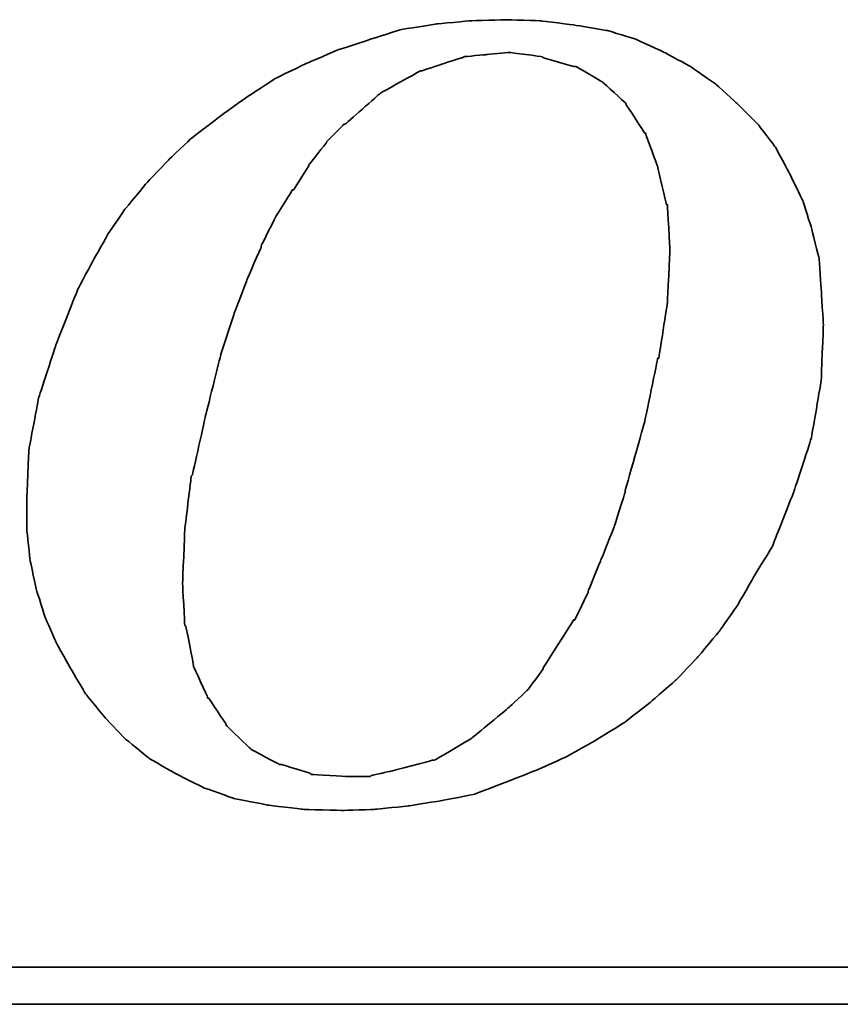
# Model space of a CAD drawing. Header units: millimetres. Extents: x -1108 to 3135, y -1596 to 860.
# Tile 94 of 256: x -754 to -749, y -1243 to -1237. Entities that reach past the tile are written whole.
import ezdxf

# ---------------------------------------------------------------- set-up
doc = ezdxf.new("R2010")
doc.units = ezdxf.units.MM
doc.layers.add('DIM', color=4, linetype='CONTINUOUS')
doc.layers.add('layer 1', color=7, linetype='CONTINUOUS')

# ---------------------------------------------------------------- blocks, each defined once
blk = doc.blocks.new('TBI MOTION logo(完整正式版)')
at = {"layer": 'layer 1', "color": 22, "lineweight": 35}
for points, knots in [([(35.79625, -6.98375), (35.79625, -6.98375), (36.23125, -7.43875), (36.23125, -7.43875), (36.23125, -7.43875), (36.23125, -7.43875), (36.75625, -7.87125), (36.75625, -7.87125), (36.75625, -7.87125), (36.75625, -7.87125), (37.33125, -8.20375), (37.33125, -8.20375), (37.33125, -8.20375), (37.33125, -8.20375), (37.95625, -8.51875), (37.95625, -8.51875), (37.95625, -8.51875), (37.95625, -8.51875), (38.62625, -8.75875), (38.62625, -8.75875), (38.62625, -8.75875), (38.62625, -8.75875), (39.37125, -8.90375), (39.37125, -8.90375), (39.37125, -8.90375), (39.37125, -8.90375), (40.14125, -8.99875), (40.14125, -8.99875), (40.14125, -8.99875), (40.14125, -8.99875), (41.02625, -9.02375), (41.02625, -9.02375), (41.02625, -9.02375), (41.02625, -9.02375), (41.74625, -8.99875), (41.74625, -8.99875), (41.74625, -8.99875), (41.74625, -8.99875), (42.46625, -8.92375), (42.46625, -8.92375), (42.46625, -8.92375), (42.46625, -8.92375), (43.21125, -8.80625), (43.21125, -8.80625), (43.21125, -8.80625), (43.21125, -8.80625), (43.93125, -8.66375), (43.93125, -8.66375), (43.93125, -8.66375), (43.93125, -8.66375), (44.62625, -8.39875), (44.62625, -8.39875), (44.62625, -8.39875), (44.62625, -8.39875), (45.29625, -8.13375), (45.29625, -8.13375), (45.29625, -8.13375), (45.29625, -8.13375), (45.94625, -7.84375), (45.94625, -7.84375), (45.94625, -7.84375), (45.94625, -7.84375), (46.61625, -7.46375), (46.61625, -7.46375), (46.61625, -7.46375), (46.61625, -7.46375), (47.24125, -7.07875), (47.24125, -7.07875), (47.24125, -7.07875), (47.24125, -7.07875), (47.81625, -6.62375), (47.81625, -6.62375), (47.81625, -6.62375), (47.81625, -6.62375), (48.36875, -6.14375), (48.36875, -6.14375), (48.36875, -6.14375), (48.36875, -6.14375), (48.84625, -5.64125), (48.84625, -5.64125), (48.84625, -5.64125), (48.84625, -5.64125), (49.32625, -5.06375), (49.32625, -5.06375), (49.32625, -5.06375), (49.32625, -5.06375), (49.71125, -4.51374), (49.71125, -4.51374), (49.71125, -4.51374), (49.71125, -4.51374), (50.09625, -3.83874), (50.09625, -3.83874), (50.09625, -3.83874), (50.09625, -3.83874), (50.48125, -3.21374), (50.48125, -3.21374), (50.48125, -3.21374), (50.48125, -3.21374), (50.96125, -1.99125), (50.96125, -1.99125), (50.96125, -1.99125), (50.96125, -1.99125), (51.34375, -0.81875), (51.34375, -0.81875), (51.34375, -0.81875), (51.34375, -0.81875), (51.56125, 0.45624), (51.56125, 0.45624), (51.56125, 0.45624), (51.56125, 0.45624), (51.60625, 1.67624), (51.60625, 1.67624), (51.60625, 1.67624), (51.60625, 1.67624), (51.56125, 2.44625), (51.56125, 2.44625), (51.56125, 2.44625), (51.56125, 2.44625), (51.51125, 3.14125), (51.51125, 3.14125), (51.51125, 3.14125), (51.51125, 3.14125), (51.34375, 3.81125), (51.34375, 3.81125), (51.34375, 3.81125), (51.34375, 3.81125), (51.15125, 4.41125), (51.15125, 4.41125), (51.15125, 4.41125), (51.15125, 4.41125), (50.86125, 5.01125), (50.86125, 5.01125), (50.86125, 5.01125), (50.86125, 5.01125), (50.55125, 5.58875), (50.55125, 5.58875), (50.55125, 5.58875), (50.55125, 5.58875), (50.16625, 6.09125), (50.16625, 6.09125), (50.16625, 6.09125), (50.16625, 6.09125), (49.71125, 6.54875), (49.71125, 6.54875), (49.71125, 6.54875), (49.71125, 6.54875), (49.23125, 6.98125), (49.23125, 6.98125), (49.23125, 6.98125), (49.23125, 6.98125), (48.67875, 7.36625), (48.67875, 7.36625), (48.67875, 7.36625), (48.67875, 7.36625), (48.10375, 7.67625), (48.10375, 7.67625), (48.10375, 7.67625), (48.10375, 7.67625), (47.48125, 7.96375), (47.48125, 7.96375), (47.48125, 7.96375), (47.48125, 7.96375), (46.85625, 8.15625), (46.85625, 8.15625), (46.85625, 8.15625), (46.85625, 8.15625), (46.13625, 8.27624), (46.13625, 8.27624), (46.13625, 8.27624), (46.13625, 8.27624), (45.39125, 8.37125), (45.39125, 8.37125), (45.39125, 8.37125), (45.39125, 8.37125), (44.62625, 8.39624), (44.62625, 8.39624), (44.62625, 8.39624), (44.62625, 8.39624), (43.83625, 8.37125), (43.83625, 8.37125), (43.83625, 8.37125), (43.83625, 8.37125), (43.09125, 8.30125), (43.09125, 8.30125), (43.09125, 8.30125), (43.09125, 8.30125), (42.32125, 8.18125), (42.32125, 8.18125), (42.32125, 8.18125), (42.32125, 8.18125), (41.62875, 7.96375), (41.62875, 7.96375), (41.62875, 7.96375), (41.62875, 7.96375), (40.90625, 7.72625), (40.90625, 7.72625), (40.90625, 7.72625), (40.90625, 7.72625), (40.23624, 7.43625), (40.23624, 7.43625), (40.23624, 7.43625), (40.23624, 7.43625), (39.54124, 7.10125), (39.54124, 7.10125), (39.54124, 7.10125), (39.54124, 7.10125), (38.91625, 6.69125), (38.91625, 6.69125), (38.91625, 6.69125), (38.91625, 6.69125), (38.31625, 6.26125), (38.31625, 6.26125), (38.31625, 6.26125), (38.31625, 6.26125), (37.69125, 5.78125), (37.69125, 5.78125), (37.69125, 5.78125), (37.69125, 5.78125), (37.18625, 5.30125), (37.18625, 5.30125), (37.18625, 5.30125), (37.18625, 5.30125), (36.70625, 4.79624), (36.70625, 4.79624), (36.70625, 4.79624), (36.70625, 4.79624), (36.23125, 4.22125), (36.23125, 4.22125), (36.23125, 4.22125), (36.23125, 4.22125), (35.87124, 3.69375), (35.87124, 3.69375), (35.87124, 3.69375), (35.87124, 3.69375), (35.53125, 3.09125), (35.53125, 3.09125), (35.53125, 3.09125), (35.53125, 3.09125), (35.19875, 2.47125), (35.19875, 2.47125), (35.19875, 2.47125), (35.19875, 2.47125), (34.71625, 1.24625), (34.71625, 1.24625), (34.71625, 1.24625), (34.71625, 1.24625), (34.33125, 0.06874), (34.33125, 0.06874), (34.33125, 0.06874), (34.33125, 0.06874), (34.11625, -1.07875), (34.11625, -1.07875), (34.11625, -1.07875), (34.11625, -1.07875), (34.07125, -2.15875), (34.07125, -2.15875), (34.07125, -2.15875), (34.07125, -2.15875), (34.07125, -2.85375), (34.07125, -2.85375), (34.07125, -2.85375), (34.07125, -2.85375), (34.14125, -3.50375), (34.14125, -3.50375), (34.14125, -3.50375), (34.14125, -3.50375), (34.28625, -4.17375), (34.28625, -4.17375), (34.28625, -4.17375), (34.28625, -4.17375), (34.47625, -4.77624), (34.47625, -4.77624), (34.47625, -4.77624), (34.47625, -4.77624), (34.71625, -5.32625), (34.71625, -5.32625), (34.71625, -5.32625), (34.71625, -5.32625), (35.05375, -5.92875), (35.05375, -5.92875), (35.05375, -5.92875), (35.05375, -5.92875), (35.36375, -6.45375), (35.36375, -6.45375), (35.36375, -6.45375), (35.36375, -6.45375), (35.79625, -6.98375), (35.79625, -6.98375)], [0, 0, 0, 0, 0.01388889, 0.01388889, 0.01388889, 0.0138889, 0.02777778, 0.02777778, 0.02777778, 0.02777779, 0.04166667, 0.04166667, 0.04166667, 0.04166668, 0.05555556, 0.05555556, 0.05555556, 0.05555557, 0.06944444, 0.06944444, 0.06944444, 0.06944445, 0.08333333, 0.08333333, 0.08333333, 0.08333334, 0.09722222, 0.09722222, 0.09722222, 0.09722223, 0.11111111, 0.11111111, 0.11111111, 0.11111112, 0.125, 0.125, 0.125, 0.12500001, 0.13888889, 0.13888889, 0.13888889, 0.1388889, 0.15277778, 0.15277778, 0.15277778, 0.15277779, 0.16666667, 0.16666667, 0.16666667, 0.16666668, 0.18055556, 0.18055556, 0.18055556, 0.18055557, 0.19444444, 0.19444444, 0.19444444, 0.19444445, 0.20833333, 0.20833333, 0.20833333, 0.20833334, 0.22222222, 0.22222222, 0.22222222, 0.22222223, 0.23611111, 0.23611111, 0.23611111, 0.23611112, 0.25, 0.25, 0.25, 0.25000001, 0.26388889, 0.26388889, 0.26388889, 0.2638889, 0.27777778, 0.27777778, 0.27777778, 0.27777779, 0.29166667, 0.29166667, 0.29166667, 0.29166668, 0.30555556, 0.30555556, 0.30555556, 0.30555557, 0.31944444, 0.31944444, 0.31944444, 0.31944445, 0.33333333, 0.33333333, 0.33333333, 0.33333334, 0.34722222, 0.34722222, 0.34722222, 0.34722223, 0.36111111, 0.36111111, 0.36111111, 0.36111112, 0.375, 0.375, 0.375, 0.37500001, 0.38888889, 0.38888889, 0.38888889, 0.3888889, 0.40277778, 0.40277778, 0.40277778, 0.40277779, 0.41666667, 0.41666667, 0.41666667, 0.41666668, 0.43055556, 0.43055556, 0.43055556, 0.43055557, 0.44444444, 0.44444444, 0.44444444, 0.44444445, 0.45833333, 0.45833333, 0.45833333, 0.45833334, 0.47222222, 0.47222222, 0.47222222, 0.47222223, 0.48611111, 0.48611111, 0.48611111, 0.48611112, 0.5, 0.5, 0.5, 0.50000001, 0.51388889, 0.51388889, 0.51388889, 0.5138889, 0.52777778, 0.52777778, 0.52777778, 0.52777779, 0.54166667, 0.54166667, 0.54166667, 0.54166668, 0.55555556, 0.55555556, 0.55555556, 0.55555557, 0.56944444, 0.56944444, 0.56944444, 0.56944445, 0.58333333, 0.58333333, 0.58333333, 0.58333334, 0.59722222, 0.59722222, 0.59722222, 0.59722223, 0.61111111, 0.61111111, 0.61111111, 0.61111112, 0.625, 0.625, 0.625, 0.62500001, 0.63888889, 0.63888889, 0.63888889, 0.6388889, 0.65277778, 0.65277778, 0.65277778, 0.65277779, 0.66666667, 0.66666667, 0.66666667, 0.66666668, 0.68055556, 0.68055556, 0.68055556, 0.68055557, 0.69444444, 0.69444444, 0.69444444, 0.69444445, 0.70833333, 0.70833333, 0.70833333, 0.70833334, 0.72222222, 0.72222222, 0.72222222, 0.72222223, 0.73611111, 0.73611111, 0.73611111, 0.73611112, 0.75, 0.75, 0.75, 0.75000001, 0.76388889, 0.76388889, 0.76388889, 0.7638889, 0.77777778, 0.77777778, 0.77777778, 0.77777779, 0.79166667, 0.79166667, 0.79166667, 0.79166668, 0.80555556, 0.80555556, 0.80555556, 0.80555557, 0.81944444, 0.81944444, 0.81944444, 0.81944445, 0.83333333, 0.83333333, 0.83333333, 0.83333334, 0.84722222, 0.84722222, 0.84722222, 0.84722223, 0.86111111, 0.86111111, 0.86111111, 0.86111112, 0.875, 0.875, 0.875, 0.87500001, 0.88888889, 0.88888889, 0.88888889, 0.8888889, 0.90277778, 0.90277778, 0.90277778, 0.90277779, 0.91666667, 0.91666667, 0.91666667, 0.91666668, 0.93055556, 0.93055556, 0.93055556, 0.93055557, 0.94444444, 0.94444444, 0.94444444, 0.94444445, 0.95833333, 0.95833333, 0.95833333, 0.95833334, 0.97222222, 0.97222222, 0.97222222, 0.97222223, 0.98611111, 0.98611111, 0.98611111, 0.98611112, 1, 1, 1, 1]), ([(38.33875, 1.03124), (38.33875, 1.03124), (38.62625, 1.89625), (38.62625, 1.89625), (38.62625, 1.89625), (38.62625, 1.89625), (38.91625, 2.66375), (38.91625, 2.66375), (38.91625, 2.66375), (38.91625, 2.66375), (39.22625, 3.38125), (39.22625, 3.38125), (39.22625, 3.38125), (39.22625, 3.38125), (39.22625, 3.40624), (39.22625, 3.40624), (39.22625, 3.40624), (39.22625, 3.40624), (39.56124, 4.07624), (39.56124, 4.07624), (39.56124, 4.07624), (39.56124, 4.07624), (39.92125, 4.65125), (39.92125, 4.65125), (39.92125, 4.65125), (39.92125, 4.65125), (39.94625, 4.65125), (39.94625, 4.65125), (39.94625, 4.65125), (39.94625, 4.65125), (40.28125, 5.17875), (40.28125, 5.17875), (40.28125, 5.17875), (40.28125, 5.17875), (40.28125, 5.20375), (40.28125, 5.20375), (40.28125, 5.20375), (40.28125, 5.20375), (40.66875, 5.68625), (40.66875, 5.68625), (40.66875, 5.68625), (40.66875, 5.68625), (40.66875, 5.70625), (40.66875, 5.70625), (40.66875, 5.70625), (40.66875, 5.70625), (41.05124, 6.09125), (41.05124, 6.09125), (41.05124, 6.09125), (41.05124, 6.09125), (41.07625, 6.09125), (41.07625, 6.09125), (41.07625, 6.09125), (41.07625, 6.09125), (41.84125, 6.76625), (41.84125, 6.76625), (41.84125, 6.76625), (41.84125, 6.76625), (41.86625, 6.78625), (41.86625, 6.78625), (41.86625, 6.78625), (41.86625, 6.78625), (42.73125, 7.26624), (42.73125, 7.26624), (42.73125, 7.26624), (42.73125, 7.26624), (42.75625, 7.26624), (42.75625, 7.26624), (42.75625, 7.26624), (42.75625, 7.26624), (43.18625, 7.41125), (43.18625, 7.41125), (43.18625, 7.41125), (43.18625, 7.41125), (43.64125, 7.55625), (43.64125, 7.55625), (43.64125, 7.55625), (43.64125, 7.55625), (43.66625, 7.55625), (43.66625, 7.55625), (43.66625, 7.55625), (43.66625, 7.55625), (43.69125, 7.58124), (43.69125, 7.58124), (43.69125, 7.58124), (43.69125, 7.58124), (44.19125, 7.62625), (44.19125, 7.62625), (44.19125, 7.62625), (44.19125, 7.62625), (44.67125, 7.67625), (44.67125, 7.67625), (44.67125, 7.67625), (44.67125, 7.67625), (44.69625, 7.67625), (44.69625, 7.67625), (44.69625, 7.67625), (44.69625, 7.67625), (45.41875, 7.58124), (45.41875, 7.58124), (45.41875, 7.58124), (45.41875, 7.58124), (45.44125, 7.55625), (45.44125, 7.55625), (45.44125, 7.55625), (45.44125, 7.55625), (46.11125, 7.36625), (46.11125, 7.36625), (46.11125, 7.36625), (46.11125, 7.36625), (46.13625, 7.36625), (46.13625, 7.36625), (46.13625, 7.36625), (46.13625, 7.36625), (46.15875, 7.36625), (46.15875, 7.36625), (46.15875, 7.36625), (46.15875, 7.36625), (46.73625, 7.02624), (46.73625, 7.02624), (46.73625, 7.02624), (46.73625, 7.02624), (46.76125, 7.00624), (46.76125, 7.00624), (46.76125, 7.00624), (46.76125, 7.00624), (47.24125, 6.57124), (47.24125, 6.57124), (47.24125, 6.57124), (47.24125, 6.57124), (47.26625, 6.54875), (47.26625, 6.54875), (47.26625, 6.54875), (47.26625, 6.54875), (47.26625, 6.52375), (47.26625, 6.52375), (47.26625, 6.52375), (47.26625, 6.52375), (47.67375, 5.89875), (47.67375, 5.89875), (47.67375, 5.89875), (47.67375, 5.89875), (47.69625, 5.89875), (47.69625, 5.89875), (47.69625, 5.89875), (47.69625, 5.89875), (47.69625, 5.87625), (47.69625, 5.87625), (47.69625, 5.87625), (47.69625, 5.87625), (47.96125, 5.15625), (47.96125, 5.15625), (47.96125, 5.15625), (47.96125, 5.15625), (47.96125, 5.13125), (47.96125, 5.13125), (47.96125, 5.13125), (47.96125, 5.13125), (48.15125, 4.31875), (48.15125, 4.31875), (48.15125, 4.31875), (48.15125, 4.31875), (48.17625, 4.31875), (48.17625, 4.31875), (48.17625, 4.31875), (48.17625, 4.31875), (48.17625, 4.29125), (48.17625, 4.29125), (48.17625, 4.29125), (48.17625, 4.29125), (48.22625, 3.33125), (48.22625, 3.33125), (48.22625, 3.33125), (48.22625, 3.33125), (48.22625, 3.30875), (48.22625, 3.30875), (48.22625, 3.30875), (48.22625, 3.30875), (48.17625, 2.20624), (48.17625, 2.20624), (48.17625, 2.20624), (48.17625, 2.20624), (48.17625, 2.18124), (48.17625, 2.18124), (48.17625, 2.18124), (48.17625, 2.18124), (47.98375, 0.93624), (47.98375, 0.93624), (47.98375, 0.93624), (47.98375, 0.93624), (47.96125, 0.93624), (47.96125, 0.93624), (47.96125, 0.93624), (47.96125, 0.93624), (47.67375, -0.45874), (47.67375, -0.45874), (47.67375, -0.45874), (47.67375, -0.45874), (47.24125, -1.99125), (47.24125, -1.99125), (47.24125, -1.99125), (47.24125, -1.99125), (47.24125, -2.01874), (47.24125, -2.01874), (47.24125, -2.01874), (47.24125, -2.01874), (47.00125, -2.78375), (47.00125, -2.78375), (47.00125, -2.78375), (47.00125, -2.78375), (46.71125, -3.50375), (46.71125, -3.50375), (46.71125, -3.50375), (46.71125, -3.50375), (46.42625, -4.19875), (46.42625, -4.19875), (46.42625, -4.19875), (46.42625, -4.19875), (46.42625, -4.22375), (46.42625, -4.22375), (46.42625, -4.22375), (46.42625, -4.22375), (46.13625, -4.82374), (46.13625, -4.82374), (46.13625, -4.82374), (46.13625, -4.82374), (46.11125, -4.82374), (46.11125, -4.82374), (46.11125, -4.82374), (46.11125, -4.82374), (45.77625, -5.35125), (45.77625, -5.35125), (45.77625, -5.35125), (45.77625, -5.35125), (45.44125, -5.87875), (45.44125, -5.87875), (45.44125, -5.87875), (45.44125, -5.87875), (45.44125, -5.90375), (45.44125, -5.90375), (45.44125, -5.90375), (45.44125, -5.90375), (45.10625, -6.35875), (45.10625, -6.35875), (45.10625, -6.35875), (45.10625, -6.35875), (45.08125, -6.38375), (45.08125, -6.38375), (45.08125, -6.38375), (45.08125, -6.38375), (44.69625, -6.74375), (44.69625, -6.74375), (44.69625, -6.74375), (44.69625, -6.74375), (43.88375, -7.41625), (43.88375, -7.41625), (43.88375, -7.41625), (43.88375, -7.41625), (43.85625, -7.43875), (43.85625, -7.43875), (43.85625, -7.43875), (43.85625, -7.43875), (43.04125, -7.91875), (43.04125, -7.91875), (43.04125, -7.91875), (43.04125, -7.91875), (43.01625, -7.91875), (43.01625, -7.91875), (43.01625, -7.91875), (43.01625, -7.91875), (42.99625, -7.91875), (42.99625, -7.91875), (42.99625, -7.91875), (42.99625, -7.91875), (42.08125, -8.15875), (42.08125, -8.15875), (42.08125, -8.15875), (42.08125, -8.15875), (41.65125, -8.25625), (41.65125, -8.25625), (41.65125, -8.25625), (41.65125, -8.25625), (41.62875, -8.27875), (41.62875, -8.27875), (41.62875, -8.27875), (41.62875, -8.27875), (41.60125, -8.27875), (41.60125, -8.27875), (41.60125, -8.27875), (41.60125, -8.27875), (41.12125, -8.27875), (41.12125, -8.27875), (41.12125, -8.27875), (41.12125, -8.27875), (40.35624, -8.23125), (40.35624, -8.23125), (40.35624, -8.23125), (40.35624, -8.23125), (40.33125, -8.23125), (40.33125, -8.23125), (40.33125, -8.23125), (40.33125, -8.23125), (40.30625, -8.20375), (40.30625, -8.20375), (40.30625, -8.20375), (40.30625, -8.20375), (39.68375, -8.01375), (39.68375, -8.01375), (39.68375, -8.01375), (39.68375, -8.01375), (39.66124, -8.01375), (39.66124, -8.01375), (39.66124, -8.01375), (39.66124, -8.01375), (39.63625, -8.01375), (39.63625, -8.01375), (39.63625, -8.01375), (39.63625, -8.01375), (39.01125, -7.67875), (39.01125, -7.67875), (39.01125, -7.67875), (39.01125, -7.67875), (38.98875, -7.65375), (38.98875, -7.65375), (38.98875, -7.65375), (38.98875, -7.65375), (38.48625, -7.17375), (38.48625, -7.17375), (38.48625, -7.17375), (38.48625, -7.17375), (38.45875, -7.14875), (38.45875, -7.14875), (38.45875, -7.14875), (38.45875, -7.14875), (38.45875, -7.12875), (38.45875, -7.12875), (38.45875, -7.12875), (38.45875, -7.12875), (38.07625, -6.54875), (38.07625, -6.54875), (38.07625, -6.54875), (38.07625, -6.54875), (38.05125, -6.54875), (38.05125, -6.54875), (38.05125, -6.54875), (38.05125, -6.54875), (38.05125, -6.52875), (38.05125, -6.52875), (38.05125, -6.52875), (38.05125, -6.52875), (37.74125, -5.85375), (37.74125, -5.85375), (37.74125, -5.85375), (37.74125, -5.85375), (37.74125, -5.82875), (37.74125, -5.82875), (37.74125, -5.82875), (37.74125, -5.82875), (37.57375, -4.96875), (37.57375, -4.96875), (37.57375, -4.96875), (37.57375, -4.96875), (37.54625, -4.94375), (37.54625, -4.94375), (37.54625, -4.94375), (37.54625, -4.94375), (37.50125, -4.03375), (37.50125, -4.03375), (37.50125, -4.03375), (37.50125, -4.03375), (37.50125, -4.00875), (37.50125, -4.00875), (37.50125, -4.00875), (37.50125, -4.00875), (37.54625, -2.85375), (37.54625, -2.85375), (37.54625, -2.85375), (37.54625, -2.85375), (37.69125, -1.65875), (37.69125, -1.65875), (37.69125, -1.65875), (37.69125, -1.65875), (37.71624, -1.63375), (37.71624, -1.63375), (37.71624, -1.63375), (37.71624, -1.63375), (38.00375, -0.33875), (38.00375, -0.33875), (38.00375, -0.33875), (38.00375, -0.33875), (38.33875, 1.00624), (38.33875, 1.00624), (38.33875, 1.00624), (38.33875, 1.00624), (38.33875, 1.03124), (38.33875, 1.03124)], [0, 0, 0, 0, 0.01010101, 0.01010101, 0.01010101, 0.01010102, 0.02020202, 0.02020202, 0.02020202, 0.02020203, 0.03030303, 0.03030303, 0.03030303, 0.03030304, 0.04040404, 0.04040404, 0.04040404, 0.04040405, 0.05050505, 0.05050505, 0.05050505, 0.05050506, 0.06060606, 0.06060606, 0.06060606, 0.06060607, 0.07070707, 0.07070707, 0.07070707, 0.07070708, 0.08080808, 0.08080808, 0.08080808, 0.08080809, 0.09090909, 0.09090909, 0.09090909, 0.0909091, 0.1010101, 0.1010101, 0.1010101, 0.10101011, 0.11111111, 0.11111111, 0.11111111, 0.11111112, 0.12121212, 0.12121212, 0.12121212, 0.12121213, 0.13131313, 0.13131313, 0.13131313, 0.13131314, 0.14141414, 0.14141414, 0.14141414, 0.14141415, 0.15151515, 0.15151515, 0.15151515, 0.15151516, 0.16161616, 0.16161616, 0.16161616, 0.16161617, 0.17171717, 0.17171717, 0.17171717, 0.17171718, 0.18181818, 0.18181818, 0.18181818, 0.18181819, 0.19191919, 0.19191919, 0.19191919, 0.1919192, 0.2020202, 0.2020202, 0.2020202, 0.20202021, 0.21212121, 0.21212121, 0.21212121, 0.21212122, 0.22222222, 0.22222222, 0.22222222, 0.22222223, 0.23232323, 0.23232323, 0.23232323, 0.23232324, 0.24242424, 0.24242424, 0.24242424, 0.24242425, 0.25252525, 0.25252525, 0.25252525, 0.25252526, 0.26262626, 0.26262626, 0.26262626, 0.26262627, 0.27272727, 0.27272727, 0.27272727, 0.27272728, 0.28282828, 0.28282828, 0.28282828, 0.28282829, 0.29292929, 0.29292929, 0.29292929, 0.2929293, 0.3030303, 0.3030303, 0.3030303, 0.30303031, 0.31313131, 0.31313131, 0.31313131, 0.31313132, 0.32323232, 0.32323232, 0.32323232, 0.32323233, 0.33333333, 0.33333333, 0.33333333, 0.33333334, 0.34343434, 0.34343434, 0.34343434, 0.34343435, 0.35353535, 0.35353535, 0.35353535, 0.35353536, 0.36363636, 0.36363636, 0.36363636, 0.36363637, 0.37373737, 0.37373737, 0.37373737, 0.37373738, 0.38383838, 0.38383838, 0.38383838, 0.38383839, 0.39393939, 0.39393939, 0.39393939, 0.3939394, 0.4040404, 0.4040404, 0.4040404, 0.40404041, 0.41414141, 0.41414141, 0.41414141, 0.41414142, 0.42424242, 0.42424242, 0.42424242, 0.42424243, 0.43434343, 0.43434343, 0.43434343, 0.43434344, 0.44444444, 0.44444444, 0.44444444, 0.44444445, 0.45454545, 0.45454545, 0.45454545, 0.45454546, 0.46464646, 0.46464646, 0.46464646, 0.46464647, 0.47474747, 0.47474747, 0.47474747, 0.47474748, 0.48484848, 0.48484848, 0.48484848, 0.48484849, 0.49494949, 0.49494949, 0.49494949, 0.4949495, 0.50505051, 0.50505051, 0.50505051, 0.50505052, 0.51515152, 0.51515152, 0.51515152, 0.51515153, 0.52525253, 0.52525253, 0.52525253, 0.52525254, 0.53535354, 0.53535354, 0.53535354, 0.53535355, 0.54545455, 0.54545455, 0.54545455, 0.54545456, 0.55555556, 0.55555556, 0.55555556, 0.55555557, 0.56565657, 0.56565657, 0.56565657, 0.56565658, 0.57575758, 0.57575758, 0.57575758, 0.57575759, 0.58585859, 0.58585859, 0.58585859, 0.5858586, 0.5959596, 0.5959596, 0.5959596, 0.59595961, 0.60606061, 0.60606061, 0.60606061, 0.60606062, 0.61616162, 0.61616162, 0.61616162, 0.61616163, 0.62626263, 0.62626263, 0.62626263, 0.62626264, 0.63636364, 0.63636364, 0.63636364, 0.63636365, 0.64646465, 0.64646465, 0.64646465, 0.64646466, 0.65656566, 0.65656566, 0.65656566, 0.65656567, 0.66666667, 0.66666667, 0.66666667, 0.66666668, 0.67676768, 0.67676768, 0.67676768, 0.67676769, 0.68686869, 0.68686869, 0.68686869, 0.6868687, 0.6969697, 0.6969697, 0.6969697, 0.69696971, 0.70707071, 0.70707071, 0.70707071, 0.70707072, 0.71717172, 0.71717172, 0.71717172, 0.71717173, 0.72727273, 0.72727273, 0.72727273, 0.72727274, 0.73737374, 0.73737374, 0.73737374, 0.73737375, 0.74747475, 0.74747475, 0.74747475, 0.74747476, 0.75757576, 0.75757576, 0.75757576, 0.75757577, 0.76767677, 0.76767677, 0.76767677, 0.76767678, 0.77777778, 0.77777778, 0.77777778, 0.77777779, 0.78787879, 0.78787879, 0.78787879, 0.7878788, 0.7979798, 0.7979798, 0.7979798, 0.79797981, 0.80808081, 0.80808081, 0.80808081, 0.80808082, 0.81818182, 0.81818182, 0.81818182, 0.81818183, 0.82828283, 0.82828283, 0.82828283, 0.82828284, 0.83838384, 0.83838384, 0.83838384, 0.83838385, 0.84848485, 0.84848485, 0.84848485, 0.84848486, 0.85858586, 0.85858586, 0.85858586, 0.85858587, 0.86868687, 0.86868687, 0.86868687, 0.86868688, 0.87878788, 0.87878788, 0.87878788, 0.87878789, 0.88888889, 0.88888889, 0.88888889, 0.8888889, 0.8989899, 0.8989899, 0.8989899, 0.89898991, 0.90909091, 0.90909091, 0.90909091, 0.90909092, 0.91919192, 0.91919192, 0.91919192, 0.91919193, 0.92929293, 0.92929293, 0.92929293, 0.92929294, 0.93939394, 0.93939394, 0.93939394, 0.93939395, 0.94949495, 0.94949495, 0.94949495, 0.94949496, 0.95959596, 0.95959596, 0.95959596, 0.95959597, 0.96969697, 0.96969697, 0.96969697, 0.96969698, 0.97979798, 0.97979798, 0.97979798, 0.97979799, 0.98989899, 0.98989899, 0.98989899, 0.989899, 1, 1, 1, 1]), ([(75.90875, -9.47875), (75.90875, -9.47875), (75.90875, -12.28625), (75.90875, -12.28625), (75.90875, -12.28625), (75.90875, -12.28625), (75.90875, -12.47875), (75.90875, -12.47875), (75.90875, -12.47875), (75.90875, -12.47875), (75.71625, -12.47875), (75.71625, -12.47875), (75.71625, -12.47875), (75.71625, -12.47875), (-88.32875, -12.47875), (-88.32875, -12.47875), (-88.32875, -12.47875), (-88.32875, -12.47875), (-88.32875, -13.29375), (-88.32875, -13.29375), (-88.32875, -13.29375), (-88.32875, -13.29375), (82.89125, -13.29375), (82.89125, -13.29375), (82.89125, -13.29375), (82.89125, -13.29375), (75.90875, -9.47875), (75.90875, -9.47875)], [0, 0, 0, 0, 0.14285714, 0.14285714, 0.14285714, 0.14285715, 0.28571429, 0.28571429, 0.28571429, 0.2857143, 0.42857143, 0.42857143, 0.42857143, 0.42857144, 0.57142857, 0.57142857, 0.57142857, 0.57142858, 0.71428571, 0.71428571, 0.71428571, 0.71428572, 0.85714286, 0.85714286, 0.85714286, 0.85714287, 1, 1, 1, 1])]:
    blk.add_open_spline(points, degree=3, knots=knots, dxfattribs=at)

msp = doc.modelspace()

# ---------------------------------------------------------------- block references
at = {"layer": 'DIM', "color": 7, "xscale": 0.2802190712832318, "yscale": 0.2802190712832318, "zscale": 0.2802190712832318}
msp.add_blockref('TBI MOTION logo(完整正式版)', (-763.4724, -1239.2434), dxfattribs=at)

doc.saveas('drawing.dxf')
